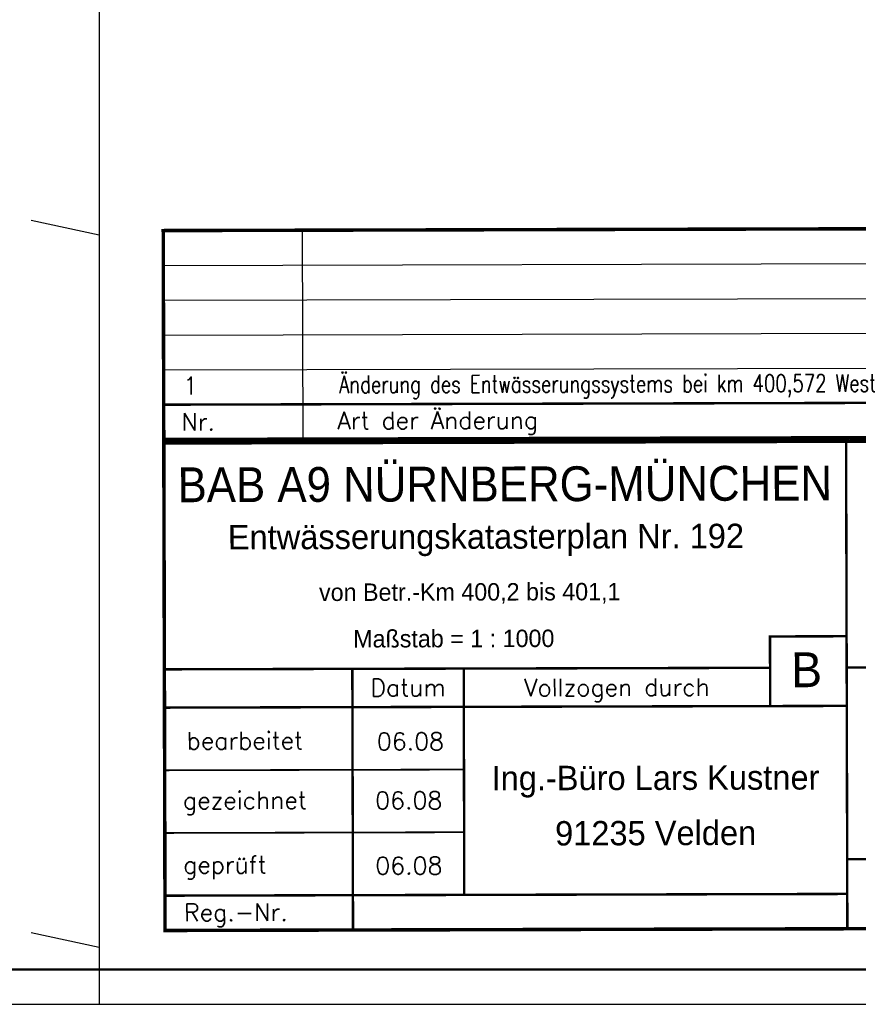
# Model space of a CAD drawing. Extents: x 0 to 1135, y 0 to 420.
# Tile 18 of 48: x 939 to 1059, y 0 to 141. Entities that reach past the tile are written whole.
import ezdxf
from ezdxf.enums import TextEntityAlignment as Align

# ---------------------------------------------------------------- set-up
doc = ezdxf.new("R2010")
doc.units = 0
doc.header["$LTSCALE"] = 2
doc.header["$MEASUREMENT"] = 0
doc.linetypes.add('AUSGEZOGEN', pattern=[0])
for name, color, linetype in [('BAUWOTOP', 250, 'AUSGEZOGEN'), ('FBR', 8, 'CONTINUOUS'), ('LEGENDE', 7, 'AUSGEZOGEN'), ('NETZ', 250, 'CONTINUOUS'), ('RAHMEN', 250, 'AUSGEZOGEN')]:
    doc.layers.add(name, color=color, linetype=linetype)
doc.styles.add('ROMANS', font='romans.shx', dxfattribs={"width": 0.8})
doc.styles.add('UNIR-H', font='unir_h.shx', dxfattribs={"width": 0.8})
doc.styles.add('UNIR-O', font='unir_o.shx')

msp = doc.modelspace()

# ---------------------------------------------------------------- linework, layer by layer
at = {"layer": 'FBR'}
for points in [[(661.14, 179.11, 0.000001), (685.94, 183.77, 0.000098)], [(700.61, 186.53, -0.000002), (715, 189.24, -0.000023), (729.21, 191.92, -0.000019), (746.05, 195.09, -0.003046), (758.19, 197.3, -0.001835), (778.39, 200.77, -0.001761), (792.76, 203.13, -0.001618), (808.41, 205.6, -0.001558), (824.25, 207.99, -0.002937), (832.67, 209.19, -0.002359), (841.11, 210.29, 0.001751), (852.49, 211.77, 0.001051), (869.84, 214.12, 0.001274), (884.15, 216.13, 0.002508), (897.81, 218.15, 0.001818), (916.63, 221.1, 0.001623), (931.32, 223.51, 0.001738), (945.01, 225.84, 0.000846), (950, 226.72, 0.001812)]]:
    msp.add_lwpolyline(points, format="xyb", dxfattribs=at)
at = {"layer": 'LEGENDE'}
for p, q in [((959.17, 106.1), (1124.17, 106.52)), ((959.18, 101.1), (1124.18, 101.52)), ((959.2, 96.1), (1124.2, 96.52)), ((959.21, 91.1), (1124.21, 91.52))]:
    msp.add_line(p, q, dxfattribs=at)
for points, const_width in [([(1124.16, 111.52), (959.16, 111.1)], 0.5), ([(959.16, 111.35), (959.24, 80.85)], 0.5), ([(959.22, 86.1), (1124.22, 86.52)], 0.35), ([(1124.49, 81.02), (958.99, 80.6)], 0.5), ([(959.24, 81.1), (1124.24, 81.52)], 0.5), ([(959.24, 80.85), (959.42, 10.35)], 0.5), ([(1057.42, 10.85), (1057.24, 80.85)], 0.35), ([(1046.33, 42.82), (1046.31, 52.82), (1057.31, 52.85)], 0.35), ([(959.32, 48.1), (1046.32, 48.32)], 0.35), ([(986.42, 10.67), (986.32, 48.17)], 0.35), ([(1002.4, 15.71), (1002.32, 48.21)], 0.35), ([(1057.32, 48.35), (1124.32, 48.52)], 0.35), ([(959.33, 42.6), (1057.33, 42.85)], 0.35), ([(959.36, 33.6), (1002.36, 33.71)], 0.25), ([(959.38, 24.6), (1002.38, 24.71)], 0.25), ([(1057.39, 20.85), (1124.39, 21.02)], 0.35), ([(959.4, 15.6), (1057.4, 15.85)], 0.35), ([(959.17, 10.6), (1124.67, 11.02)], 0.5)]:
    msp.add_lwpolyline(points, dxfattribs=dict(at, const_width=const_width))
msp.add_lwpolyline([(979.24, 81.15), (979.16, 111.15)], dxfattribs=at)
at = {"layer": 'NETZ'}
for p, q in [((949.98, 110.43), (940.2, 112.54)), ((949.98, 8.14), (940.2, 10.24))]:
    msp.add_line(p, q, dxfattribs=at)
at = {"layer": 'RAHMEN'}
for p, q in [((950, 0), (950, 415)), ((0, 0), (950, 0)), ((950, 0), (1135, 0))]:
    msp.add_line(p, q, dxfattribs=at)
at = {"layer": 'RAHMEN', "const_width": 0.35}
msp.add_lwpolyline([(25, 5), (1130, 5), (1130, 415), (25, 415), (25, 5)], dxfattribs=at)

# ---------------------------------------------------------------- texts
at = {"layer": 'BAUWOTOP', "style": 'UNIR-H'}
msp.add_text('von Betr.-Km 400,2 bis 401,1', height=2.5, rotation=0.1472, dxfattribs=at).set_placement((981.54, 57.91))
at = {"layer": 'LEGENDE', "style": 'ROMANS', "width": 0.8}
msp.add_text('Änderung des Entwässerungssystems bei km 400,572 West', height=2.5, rotation=0.1472, dxfattribs=at).set_placement((984.42, 87.76))
at = {"layer": 'LEGENDE'}
for s, height, style, p in [('1', 2.5, 'ROMANS', (962.01, 87.58)), ('Nr.', 2.5, 'ROMANS', (961.78, 82.39)), ('Art der Änderung', 2.5, 'ROMANS', (984.19, 82.57)), ('Entwässerungskatasterplan Nr. 192', 3.5, 'UNIR-H', (968.44, 65.32)), ('Maßstab = 1 : 1000', 2.5, 'UNIR-H', (986.45, 51.23)), ('B', 5, 'UNIR-H', (1049.34, 45.53)), ('06.08', 2.5, 'ROMANS', (989.84, 36.49)), ('gezeichnet', 2.5, 'ROMANS', (962, 28.02)), ('06.08', 2.5, 'ROMANS', (989.6, 28.02)), ('geprüft', 2.5, 'ROMANS', (962.03, 18.78)), ('06.08', 2.5, 'ROMANS', (989.63, 18.64)), ('Reg.-Nr.', 2.5, 'ROMANS', (962.15, 11.94))]:
    msp.add_text(s, height=height, rotation=0.1472, dxfattribs=dict(at, style=style)).set_placement(p)
at = {"layer": 'LEGENDE', "style": 'UNIR-H', "width": 0.895858}
msp.add_text('BAB A9 NÜRNBERG-MÜNCHEN', height=5, rotation=0.1567, dxfattribs=at).set_placement((961.23, 72.09), (1055.23, 72.35), align=Align.FIT)
at = {"layer": 'LEGENDE'}
for s, height, style, p in [('Datum', 2.5, 'ROMANS', (994.33, 44.23)), ('Vollzogen durch', 2.5, 'ROMANS', (1024.33, 44.27)), ('bearbeitet', 2.5, 'ROMANS', (970.89, 36.61)), ('Ing.-Büro Lars Kustner', 3.5, 'UNIR-O', (1029.87, 30.78)), ('91235 Velden', 3.5, 'UNIR-O', (1029.89, 22.84))]:
    msp.add_text(s, height=height, rotation=0.1472, dxfattribs=dict(at, style=style)).set_placement(p, align=Align.CENTER)

doc.saveas('drawing.dxf')
